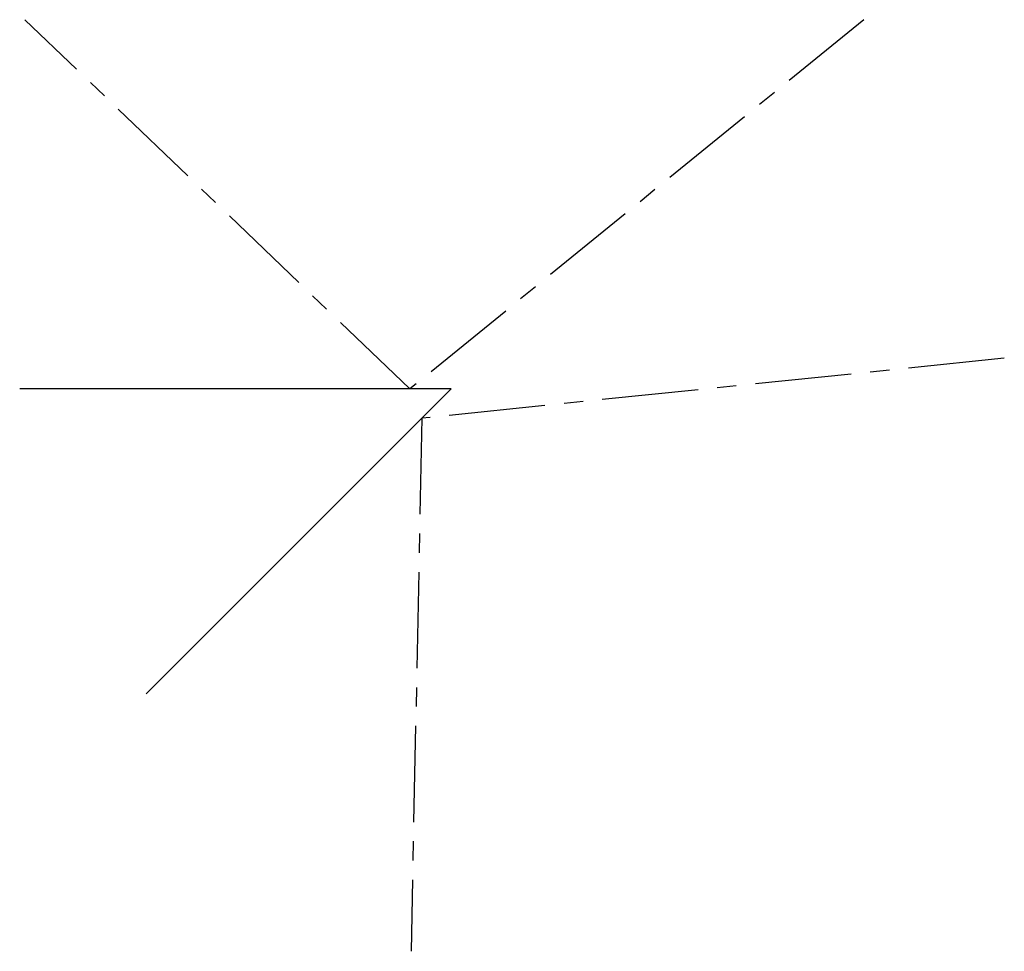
# Model space of a CAD drawing. Extents: x 80 to 720, y -365 to 240.
import ezdxf

# ---------------------------------------------------------------- set-up
doc = ezdxf.new("R2010")
doc.units = 0
doc.header["$LTSCALE"] = 2
doc.header["$MEASUREMENT"] = 0
doc.linetypes.add('CENTER', pattern=[50, 31.25, -6.25, 6.25, -6.25])
doc.layers.get('0').update_dxf_attribs({"linetype": 'CONTINUOUS'})
doc.layers.add('HL-25', color=2, linetype='CENTER')

msp = doc.modelspace()

# ---------------------------------------------------------------- linework, layer by layer
for q in [(80, 0), (162.08, -198.15)]:
    msp.add_line((360.23, 0, 240), q)
at = {"layer": 'HL-25'}
for p, q in [((333.4, 0), (83.4, 240)), ((628.4, 240), (333.4, 0)), ((719.56, 19.92), (341.26, -18.98)), ((341.26, -18.98), (334.19, -365.46))]:
    msp.add_line(p, q, dxfattribs=at)

doc.saveas('drawing.dxf')
